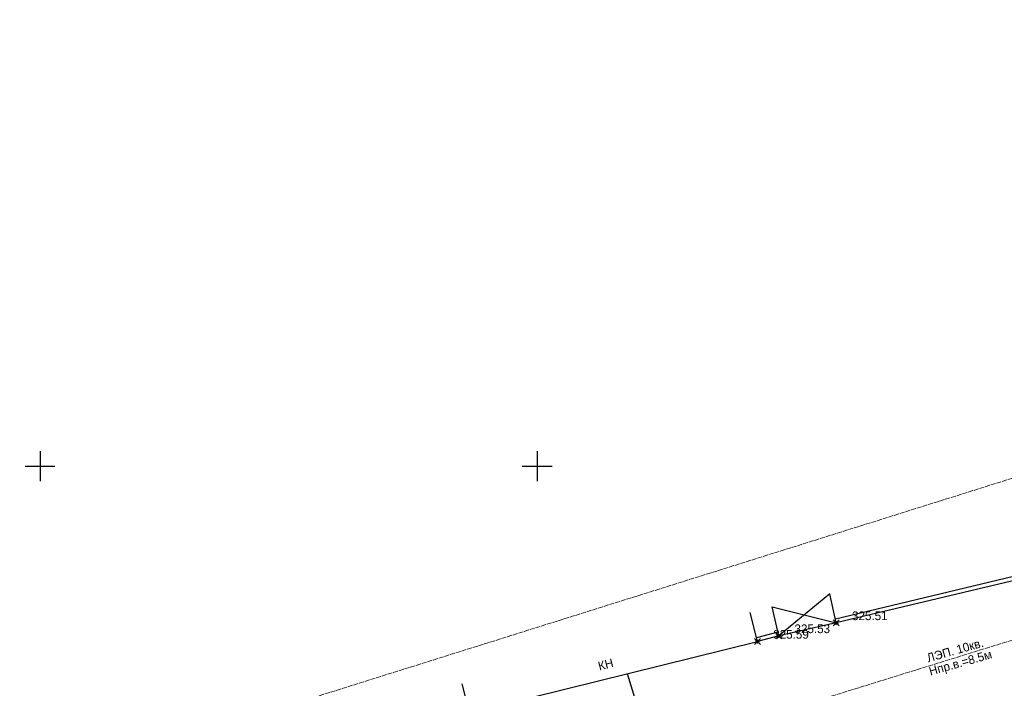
# Model space of a CAD drawing. Header units: metres. Extents: x 703615 to 712205, y 4306166 to 4311183.
# Tile 174 of 256: x 707876 to 707975, y 4308559 to 4308626. Entities that reach past the tile are written whole.
import ezdxf

# ---------------------------------------------------------------- set-up
doc = ezdxf.new("R2010")
doc.units = ezdxf.units.M
doc.header["$LTSCALE"] = 0.5
doc.header["$PDMODE"] = 35
doc.header["$PDSIZE"] = 0.3
doc.linetypes.add('Commnctn_Electr_VLP_High_Built_m1', pattern=[1, 1, 0])
for name, color, linetype in [('(001) Сетка', 92, 'Continuous'), ('(004) Точки рельефа', 7, 'Continuous'), ('(007) Здания', 7, 'Continuous'), ('(017) Канализация', 33, 'KANALIS_K_1'), ('(022) Возд. Линии', 7, 'Continuous'), ('(040) Ограда', 7, 'Continuous')]:
    doc.layers.add(name, color=color, linetype=linetype)
doc.layers.add('COMMN_OBJCT_ELCTR_L', color=7, linetype='Continuous', true_color=0x000000)
doc.styles.add('BM-431', font='txt')
doc.styles.add('D-431', font='txt')
doc.styles.add('P-131', font='txt')
doc.styles.get("Standard").update_dxf_attribs({"font": 'times.ttf'})
doc.linetypes.add('KANALIS_K', pattern='A,1,["<",Standard,S=1.8,R=0,X=-0.9,Y=-0.9],3,-1,["К",Standard,S=1.8,R=0,X=-0.9,Y=-0.9],-1,10', length=16)
doc.linetypes.add('KANALIS_K_1', pattern='A,1,[">",Standard,S=1.8,R=0,X=-0.9,Y=-0.9],3,-1,["К",Standard,S=1.8,R=0,X=-0.9,Y=-0.9],-1,10', length=16)
doc.linetypes.add('ОГРАДА_ГЛИН', pattern='A,4,["|",Standard,S=0.8,R=0,X=0,Y=-0.8],0.5,["|",Standard,S=0.8,R=0,X=0,Y=-0.8],3.5', length=8)

# ---------------------------------------------------------------- blocks, each defined once
blk = doc.blocks.new('Setka')
at = {"layer": '(001) Сетка'}
for p, q in [((0, 1.5), (0, -1.5)), ((-1.5, 0), (1.5, 0))]:
    blk.add_line(p, q, dxfattribs=at)

msp = doc.modelspace()

# ---------------------------------------------------------------- linework, layer by layer
at = {"layer": '(007) Здания', "elevation": 324.513, "flags": 128}
for points in [[(707958.55, 4308565.629), (707952.762, 4308564.323), (707952.102, 4308567.249), (707958.55, 4308565.629), (707957.89, 4308568.555), (707952.762, 4308564.323)], [(707920.898, 4308559.487), (707921.619, 4308556.575), (707950.624, 4308563.759), (707949.903, 4308566.671)]]:
    msp.add_lwpolyline(points, dxfattribs=at)
at = {"layer": '(017) Канализация', "linetype": 'KANALIS_K', "elevation": 325.4, "flags": 128}
msp.add_lwpolyline([(707939.285, 4308554.805), (707937.538, 4308560.518)], dxfattribs=at)
at = {"layer": '(040) Ограда', "elevation": 324.513, "flags": 128}
msp.add_lwpolyline([(708062.027, 4308621.049), (708066.515, 4308592.242), (708011.238, 4308578.728), (707978.061, 4308570.697), (707958.457, 4308566.018)], dxfattribs=at)
at = {"layer": '(040) Ограда', "linetype": 'ОГРАДА_ГЛИН', "elevation": 324.513, "flags": 128}
for points in [[(708062.422, 4308621.111), (708066.967, 4308591.941), (708011.333, 4308578.339), (707978.154, 4308570.308), (707958.55, 4308565.629)], [(707952.674, 4308564.713), (707950.528, 4308564.147)], [(707952.762, 4308564.323), (707950.624, 4308563.759)]]:
    msp.add_lwpolyline(points, dxfattribs=at)
at = {"color": 0, "linetype": 'ByBlock', "lineweight": -2, "transparency": 16777216}
for p in [(707958.55, 4308565.629, 325.514), (707952.762, 4308564.323, 325.529), (707950.624, 4308563.759, 325.588)]:
    msp.add_point(p, dxfattribs=at)
at = {"layer": 'COMMN_OBJCT_ELCTR_L', "linetype": 'Commnctn_Electr_VLP_High_Built_m1', "lineweight": 20, "flags": 128}
for points, elevation in [([(707559.857, 4308436.469), (707591.057, 4308445.274), (707653.95, 4308464.224), (707719.826, 4308484.231), (707783.035, 4308503.658), (707846.224, 4308523.491), (707914.765, 4308544.825), (707979.96, 4308565.054), (708042.477, 4308584.491), (708135.818, 4308613.314), (708166.739, 4308624.854), (708194.357, 4308635.494), (708173.508, 4308716.069)], 326.463), ([(707556.588, 4308447.208), (707663.533, 4308479.367), (707719.586, 4308498.429), (707775.514, 4308516.831), (707832.756, 4308535.152), (708068.359, 4308609.08), (708068.718, 4308615.687)], 325.711)]:
    msp.add_lwpolyline(points, dxfattribs=dict(at, elevation=elevation))

# ---------------------------------------------------------------- block references
at = {"layer": '(001) Сетка'}
for p in [(707878.465, 4308581.396), (707928.465, 4308581.396)]:
    msp.add_blockref('Setka', p, dxfattribs=at)

# ---------------------------------------------------------------- texts
at = {"layer": '(004) Точки рельефа', "style": 'D-431'}
for s, p in [('325.51', (707960.136, 4308565.91, 325.514)), ('325.53', (707954.348, 4308564.604, 325.529)), ('325.59', (707952.21, 4308564.043, 325.588))]:
    msp.add_text(s, height=0.875, dxfattribs=at).set_placement(p)
at = {"layer": '(007) Здания', "style": 'P-131'}
msp.add_text('КН', height=0.88, rotation=14.50974, dxfattribs=at).set_placement((707934.727, 4308560.833))
at = {"layer": '(022) Возд. Линии', "style": 'BM-431'}
msp.add_text('Hпр.в.=8.5м', height=0.875, rotation=15.76004, dxfattribs=at).set_placement((707968.018, 4308560.327, 326.285))
msp.add_text('Hпр.в.=8.5м', height=0.875, rotation=15.76004, dxfattribs=at).set_placement((707968.018, 4308560.327, 326.285))
at = {"layer": '(022) Возд. Линии', "insert": (707967.561, 4308562.506, 326.285), "char_height": 0.875, "attachment_point": 1, "rotation": 15.76004, "style": 'BM-431'}
msp.add_mtext('ЛЭП. 10кв.', dxfattribs=at)
msp.add_mtext('ЛЭП. 10кв.', dxfattribs=at)

doc.saveas('drawing.dxf')
